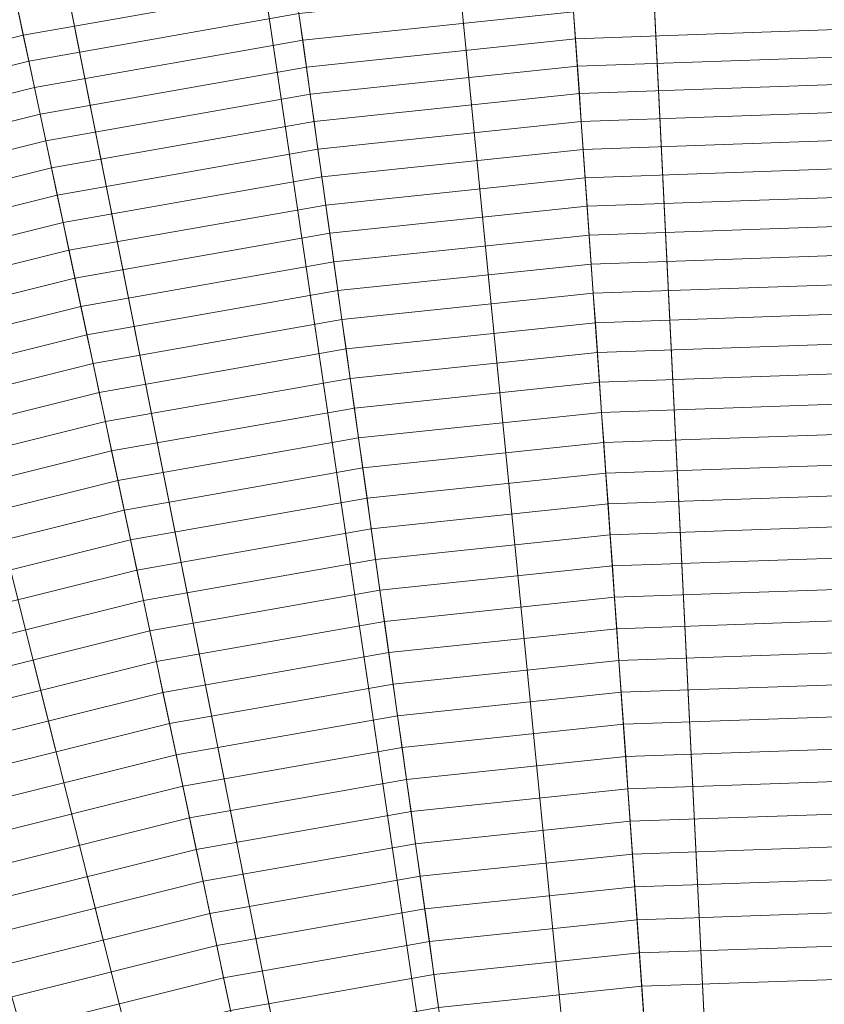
# Model space of a CAD drawing. Header units: centimetres. Extents: x -21.9 to 23.1, y -23 to 22.
# Tile 140 of 192: x -2.8 to 0.5, y 11.3 to 15.3. Entities that reach past the tile are written whole.
import ezdxf

# ---------------------------------------------------------------- set-up
doc = ezdxf.new("R2010")
doc.units = ezdxf.units.CM
doc.header["$LTSCALE"] = 2.54
doc.layers.add('Lucido design-1', color=7, linetype='Continuous')

# ---------------------------------------------------------------- blocks, each defined once
blk = doc.blocks.new('Gruppo-2-1')
at = {"color": 5, "linetype": 'Continuous', "lineweight": 9}
for points in [[(0.5828, 9.49, -949.2271), (-0.1148, 9.4656, -949.2271), (-0.9591, 21.5391, -949.2271), (0.5828, 21.593, -949.2271)], [(0.5828, 21.5801, -949.2271), (-0.5011, 21.5529, -949.2271), (0.0937, 9.4448, -949.2271), (0.5828, 9.4571, -949.2271)], [(-0.1148, 9.4656, -949.2271), (-0.809, 9.3927, -949.2271), (-2.4934, 21.3779, -949.2271), (-0.9591, 21.5391, -949.2271)], [(-0.5011, 21.5529, -949.2271), (-1.5824, 21.4729, -949.2271), (-0.3941, 9.4087, -949.2271), (0.0937, 9.4448, -949.2271)], [(-1.5824, 21.4729, -949.2271), (-2.6584, 21.3402, -949.2271), (-0.8797, 9.3488, -949.2271), (-0.3941, 9.4087, -949.2271)], [(-0.809, 9.3927, -949.2271), (-1.4964, 9.2715, -949.2271), (-4.0127, 21.11, -949.2271), (-2.4934, 21.3779, -949.2271)], [(-2.6584, 21.3402, -949.2271), (-3.7267, 21.155, -949.2271), (-1.3617, 9.2653, -949.2271), (-0.8797, 9.3488, -949.2271)], [(0.5828, 9.4571, -1010.9271), (0.0937, 9.4448, -1010.9271), (-0.4816, 21.1546, -1010.9271), (0.5828, 21.1812, -1010.9271)], [(-3.7267, 21.155, -949.2271), (-4.7846, 20.9179, -949.2271), (-1.839, 9.1583, -949.2271), (-1.3617, 9.2653, -949.2271)], [(0.0937, 9.4448, -1010.9271), (-0.3941, 9.4087, -1010.9271), (-1.5433, 21.076, -1010.9271), (-0.4816, 21.1546, -1010.9271)], [(-1.4964, 9.2715, -949.2271), (-2.1736, 9.1026, -949.2271), (-5.5096, 20.7367, -949.2271), (-4.0127, 21.11, -949.2271)], [(-0.3941, 9.4087, -1010.9271), (-0.8797, 9.3488, -1010.9271), (-2.5999, 20.9457, -1010.9271), (-1.5433, 21.076, -1010.9271)], [(-0.8797, 9.3488, -1010.9271), (-1.3617, 9.2653, -1010.9271), (-3.6489, 20.7638, -1010.9271), (-2.5999, 20.9457, -1010.9271)], [(-4.7846, 20.9179, -949.2271), (-5.8295, 20.6285, -949.2271), (-2.3105, 9.0277, -949.2271), (-1.839, 9.1583, -949.2271)], [(-2.1736, 9.1026, -949.2271), (-2.8374, 8.8869, -949.2271), (-6.9769, 20.26, -949.2271), (-5.5096, 20.7367, -949.2271)], [(-1.3617, 9.2653, -1010.9271), (-1.839, 9.1583, -1010.9271), (-4.6877, 20.531, -1010.9271), (-3.6489, 20.7638, -1010.9271)], [(-5.8295, 20.6285, -949.2271), (-6.8589, 20.2881, -949.2271), (-2.7749, 8.8741, -949.2271), (-2.3105, 9.0277, -949.2271)], [(-1.839, 9.1583, -1010.9271), (-2.3105, 9.0277, -1010.9271), (-5.7138, 20.2469, -1010.9271), (-4.6877, 20.531, -1010.9271)], [(-2.3105, 9.0277, -1010.9271), (-2.7749, 8.8741, -1010.9271), (-6.7246, 19.9126, -1010.9271), (-5.7138, 20.2469, -1010.9271)], [(-1.6666, 15.4951, -932.428), (-2.7776, 15.2992, -932.428), (-2.7554, 15.1947, -932.5261), (-1.6517, 15.3893, -932.5261)], [(-1.6517, 15.3893, -932.5261), (-2.7554, 15.1947, -932.5261), (-2.733, 15.0892, -932.623), (-1.6367, 15.2825, -932.623)], [(-0.5297, 15.3989, -932.623), (-1.6367, 15.2825, -932.623), (-1.6216, 15.1746, -932.7187), (-0.5221, 15.2902, -932.7187)], [(0.5828, 15.3288, -932.7187), (-0.5221, 15.2902, -932.7187), (-0.5144, 15.1805, -932.8132), (0.5828, 15.2188, -932.8132)], [(-2.7776, 15.2992, -932.428), (-3.8722, 15.0263, -932.428), (-3.8428, 14.9236, -932.5261), (-2.7554, 15.1947, -932.5261)], [(-1.6367, 15.2825, -932.623), (-2.733, 15.0892, -932.623), (-2.7103, 14.9827, -932.7187), (-1.6216, 15.1746, -932.7187)], [(-0.5221, 15.2902, -932.7187), (-1.6216, 15.1746, -932.7187), (-1.6063, 15.0657, -932.8132), (-0.5144, 15.1805, -932.8132)], [(-2.7554, 15.1947, -932.5261), (-3.8428, 14.9236, -932.5261), (-3.813, 14.8199, -932.623), (-2.733, 15.0892, -932.623)], [(0.5828, 15.2188, -932.8132), (-0.5144, 15.1805, -932.8132), (-0.5067, 15.0697, -932.9065), (0.5828, 15.1077, -932.9065)], [(-1.6216, 15.1746, -932.7187), (-2.7103, 14.9827, -932.7187), (-2.6874, 14.8751, -932.8132), (-1.6063, 15.0657, -932.8132)], [(-0.5144, 15.1805, -932.8132), (-1.6063, 15.0657, -932.8132), (-1.5908, 14.9558, -932.9065), (-0.5067, 15.0697, -932.9065)], [(0.5828, 15.1077, -932.9065), (-0.5067, 15.0697, -932.9065), (-0.4989, 14.9579, -932.9985), (0.5828, 14.9957, -932.9985)], [(-2.733, 15.0892, -932.623), (-3.813, 14.8199, -932.623), (-3.783, 14.7152, -932.7187), (-2.7103, 14.9827, -932.7187)], [(-1.6063, 15.0657, -932.8132), (-2.6874, 14.8751, -932.8132), (-2.6643, 14.7665, -932.9065), (-1.5908, 14.9558, -932.9065)], [(-0.5067, 15.0697, -932.9065), (-1.5908, 14.9558, -932.9065), (-1.5752, 14.8448, -932.9985), (-0.4989, 14.9579, -932.9985)], [(-2.7103, 14.9827, -932.7187), (-3.783, 14.7152, -932.7187), (-3.7527, 14.6095, -932.8132), (-2.6874, 14.8751, -932.8132)], [(0.5828, 14.9957, -932.9985), (-0.4989, 14.9579, -932.9985), (-0.491, 14.8451, -933.0893), (0.5828, 14.8826, -933.0893)], [(-1.5908, 14.9558, -932.9065), (-2.6643, 14.7665, -932.9065), (-2.6411, 14.6568, -932.9985), (-1.5752, 14.8448, -932.9985)], [(-0.4989, 14.9579, -932.9985), (-1.5752, 14.8448, -932.9985), (-1.5595, 14.7328, -933.0893), (-0.491, 14.8451, -933.0893)], [(-2.6874, 14.8751, -932.8132), (-3.7527, 14.6095, -932.8132), (-3.7221, 14.5027, -932.9065), (-2.6643, 14.7665, -932.9065)], [(0.5828, 14.8826, -933.0893), (-0.491, 14.8451, -933.0893), (-0.483, 14.7313, -933.1788), (0.5828, 14.7685, -933.1788)], [(-1.5752, 14.8448, -932.9985), (-2.6411, 14.6568, -932.9985), (-2.6175, 14.5462, -933.0893), (-1.5595, 14.7328, -933.0893)], [(-0.491, 14.8451, -933.0893), (-1.5595, 14.7328, -933.0893), (-1.5436, 14.6198, -933.1788), (-0.483, 14.7313, -933.1788)], [(-2.6643, 14.7665, -932.9065), (-3.7221, 14.5027, -932.9065), (-3.6912, 14.395, -932.9985), (-2.6411, 14.6568, -932.9985)], [(0.5828, 14.7685, -933.1788), (-0.483, 14.7313, -933.1788), (-0.475, 14.6165, -933.2671), (0.5828, 14.6535, -933.2671)], [(-1.5595, 14.7328, -933.0893), (-2.6175, 14.5462, -933.0893), (-2.5938, 14.4347, -933.1788), (-1.5436, 14.6198, -933.1788)], [(-0.483, 14.7313, -933.1788), (-1.5436, 14.6198, -933.1788), (-1.5276, 14.5059, -933.2671), (-0.475, 14.6165, -933.2671)], [(-2.6411, 14.6568, -932.9985), (-3.6912, 14.395, -932.9985), (-3.66, 14.2863, -933.0893), (-2.6175, 14.5462, -933.0893)], [(0.5828, 14.6535, -933.2671), (-0.475, 14.6165, -933.2671), (-0.4669, 14.5008, -933.3541), (0.5828, 14.5374, -933.3541)], [(-1.5436, 14.6198, -933.1788), (-2.5938, 14.4347, -933.1788), (-2.5699, 14.3221, -933.2671), (-1.5276, 14.5059, -933.2671)], [(-0.475, 14.6165, -933.2671), (-1.5276, 14.5059, -933.2671), (-1.5114, 14.391, -933.3541), (-0.4669, 14.5008, -933.3541)], [(-2.6175, 14.5462, -933.0893), (-3.66, 14.2863, -933.0893), (-3.6286, 14.1767, -933.1788), (-2.5938, 14.4347, -933.1788)], [(-1.5276, 14.5059, -933.2671), (-2.5699, 14.3221, -933.2671), (-2.5458, 14.2086, -933.3541), (-1.5114, 14.391, -933.3541)], [(0.5828, 14.5374, -933.3541), (-0.4669, 14.5008, -933.3541), (-0.4587, 14.3841, -933.4398), (0.5828, 14.4205, -933.4398)], [(-0.4669, 14.5008, -933.3541), (-1.5114, 14.391, -933.3541), (-1.4952, 14.2752, -933.4398), (-0.4587, 14.3841, -933.4398)], [(-2.5938, 14.4347, -933.1788), (-3.6286, 14.1767, -933.1788), (-3.5969, 14.0661, -933.2671), (-2.5699, 14.3221, -933.2671)], [(-1.5114, 14.391, -933.3541), (-2.5458, 14.2086, -933.3541), (-2.5215, 14.0942, -933.4398), (-1.4952, 14.2752, -933.4398)], [(-0.4587, 14.3841, -933.4398), (-1.4952, 14.2752, -933.4398), (-1.4787, 14.1584, -933.5242), (-0.4505, 14.2664, -933.5242)], [(0.5828, 14.4205, -933.4398), (-0.4587, 14.3841, -933.4398), (-0.4505, 14.2664, -933.5242), (0.5828, 14.3025, -933.5242)], [(-2.5699, 14.3221, -933.2671), (-3.5969, 14.0661, -933.2671), (-3.5649, 13.9545, -933.3541), (-2.5458, 14.2086, -933.3541)], [(-1.4952, 14.2752, -933.4398), (-2.5215, 14.0942, -933.4398), (-2.4969, 13.9788, -933.5242), (-1.4787, 14.1584, -933.5242)], [(-0.4505, 14.2664, -933.5242), (-1.4787, 14.1584, -933.5242), (-1.4622, 14.0407, -933.6073), (-0.4422, 14.1479, -933.6073)], [(0.5828, 14.3025, -933.5242), (-0.4505, 14.2664, -933.5242), (-0.4422, 14.1479, -933.6073), (0.5828, 14.1837, -933.6073)], [(-2.5458, 14.2086, -933.3541), (-3.5649, 13.9545, -933.3541), (-3.5326, 13.8421, -933.4398), (-2.5215, 14.0942, -933.4398)], [(0.5828, 14.1837, -933.6073), (-0.4422, 14.1479, -933.6073), (-0.4339, 14.0284, -933.689), (0.5828, 14.0639, -933.689)], [(-1.4787, 14.1584, -933.5242), (-2.4969, 13.9788, -933.5242), (-2.4722, 13.8626, -933.6073), (-1.4622, 14.0407, -933.6073)], [(-0.4422, 14.1479, -933.6073), (-1.4622, 14.0407, -933.6073), (-1.4455, 13.9221, -933.689), (-0.4339, 14.0284, -933.689)], [(-2.5215, 14.0942, -933.4398), (-3.5326, 13.8421, -933.4398), (-3.5001, 13.7287, -933.5242), (-2.4969, 13.9788, -933.5242)], [(0.5828, 14.0639, -933.689), (-0.4339, 14.0284, -933.689), (-0.4254, 13.908, -933.7694), (0.5828, 13.9432, -933.7694)], [(-1.4622, 14.0407, -933.6073), (-2.4722, 13.8626, -933.6073), (-2.4473, 13.7454, -933.689), (-1.4455, 13.9221, -933.689)], [(-0.4339, 14.0284, -933.689), (-1.4455, 13.9221, -933.689), (-1.4287, 13.8026, -933.7694), (-0.4254, 13.908, -933.7694)], [(-2.4969, 13.9788, -933.5242), (-3.5001, 13.7287, -933.5242), (-3.4674, 13.6145, -933.6073), (-2.4722, 13.8626, -933.6073)], [(-1.4455, 13.9221, -933.689), (-2.4473, 13.7454, -933.689), (-2.4222, 13.6274, -933.7694), (-1.4287, 13.8026, -933.7694)], [(-0.4254, 13.908, -933.7694), (-1.4287, 13.8026, -933.7694), (-1.4118, 13.6822, -933.8485), (-0.417, 13.7868, -933.8485)], [(0.5828, 13.9432, -933.7694), (-0.4254, 13.908, -933.7694), (-0.417, 13.7868, -933.8485), (0.5828, 13.8217, -933.8485)], [(-2.4722, 13.8626, -933.6073), (-3.4674, 13.6145, -933.6073), (-3.4343, 13.4993, -933.689), (-2.4473, 13.7454, -933.689)], [(-1.4287, 13.8026, -933.7694), (-2.4222, 13.6274, -933.7694), (-2.397, 13.5085, -933.8485), (-1.4118, 13.6822, -933.8485)], [(-0.417, 13.7868, -933.8485), (-1.4118, 13.6822, -933.8485), (-1.3948, 13.561, -933.9263), (-0.4084, 13.6646, -933.9263)], [(0.5828, 13.8217, -933.8485), (-0.417, 13.7868, -933.8485), (-0.4084, 13.6646, -933.9263), (0.5828, 13.6993, -933.9263)], [(-2.4473, 13.7454, -933.689), (-3.4343, 13.4993, -933.689), (-3.4011, 13.3833, -933.7694), (-2.4222, 13.6274, -933.7694)], [(-1.4118, 13.6822, -933.8485), (-2.397, 13.5085, -933.8485), (-2.3715, 13.3887, -933.9263), (-1.3948, 13.561, -933.9263)], [(-0.4084, 13.6646, -933.9263), (-1.3948, 13.561, -933.9263), (-1.3776, 13.4389, -934.0026), (-0.3998, 13.5417, -934.0026)], [(0.5828, 13.6993, -933.9263), (-0.4084, 13.6646, -933.9263), (-0.3998, 13.5417, -934.0026), (0.5828, 13.576, -934.0026)], [(-2.4222, 13.6274, -933.7694), (-3.4011, 13.3833, -933.7694), (-3.3676, 13.2665, -933.8485), (-2.397, 13.5085, -933.8485)], [(-1.3948, 13.561, -933.9263), (-2.3715, 13.3887, -933.9263), (-2.3459, 13.2682, -934.0026), (-1.3776, 13.4389, -934.0026)], [(0.5828, 13.576, -934.0026), (-0.3998, 13.5417, -934.0026), (-0.3912, 13.4179, -934.0776), (0.5828, 13.4519, -934.0776)], [(-2.397, 13.5085, -933.8485), (-3.3676, 13.2665, -933.8485), (-3.3338, 13.1488, -933.9263), (-2.3715, 13.3887, -933.9263)], [(-0.3998, 13.5417, -934.0026), (-1.3776, 13.4389, -934.0026), (-1.3604, 13.316, -934.0776), (-0.3912, 13.4179, -934.0776)], [(-1.3776, 13.4389, -934.0026), (-2.3459, 13.2682, -934.0026), (-2.3201, 13.1468, -934.0776), (-1.3604, 13.316, -934.0776)], [(0.5828, 13.4519, -934.0776), (-0.3912, 13.4179, -934.0776), (-0.3825, 13.2932, -934.1512), (0.5828, 13.3269, -934.1512)], [(-2.3715, 13.3887, -933.9263), (-3.3338, 13.1488, -933.9263), (-3.2999, 13.0303, -934.0026), (-2.3459, 13.2682, -934.0026)], [(-0.3912, 13.4179, -934.0776), (-1.3604, 13.316, -934.0776), (-1.343, 13.1923, -934.1512), (-0.3825, 13.2932, -934.1512)], [(-1.3604, 13.316, -934.0776), (-2.3201, 13.1468, -934.0776), (-2.2941, 13.0246, -934.1512), (-1.343, 13.1923, -934.1512)], [(0.5828, 13.3269, -934.1512), (-0.3825, 13.2932, -934.1512), (-0.3737, 13.1678, -934.2235), (0.5828, 13.2012, -934.2235)], [(-2.3459, 13.2682, -934.0026), (-3.2999, 13.0303, -934.0026), (-3.2656, 12.911, -934.0776), (-2.3201, 13.1468, -934.0776)], [(-0.3825, 13.2932, -934.1512), (-1.343, 13.1923, -934.1512), (-1.3255, 13.0678, -934.2235), (-0.3737, 13.1678, -934.2235)], [(-1.343, 13.1923, -934.1512), (-2.2941, 13.0246, -934.1512), (-2.268, 12.9016, -934.2235), (-1.3255, 13.0678, -934.2235)], [(0.5828, 13.2012, -934.2235), (-0.3737, 13.1678, -934.2235), (-0.3649, 13.0416, -934.2943), (0.5828, 13.0747, -934.2943)], [(-2.3201, 13.1468, -934.0776), (-3.2656, 12.911, -934.0776), (-3.2312, 12.7909, -934.1512), (-2.2941, 13.0246, -934.1512)], [(-0.3737, 13.1678, -934.2235), (-1.3255, 13.0678, -934.2235), (-1.3079, 12.9424, -934.2943), (-0.3649, 13.0416, -934.2943)], [(-1.3255, 13.0678, -934.2235), (-2.268, 12.9016, -934.2235), (-2.2416, 12.7778, -934.2943), (-1.3079, 12.9424, -934.2943)], [(0.5828, 13.0747, -934.2943), (-0.3649, 13.0416, -934.2943), (-0.356, 12.9146, -934.3637), (0.5828, 12.9473, -934.3637)], [(-2.2941, 13.0246, -934.1512), (-3.2312, 12.7909, -934.1512), (-3.1966, 12.67, -934.2235), (-2.268, 12.9016, -934.2235)], [(-0.3649, 13.0416, -934.2943), (-1.3079, 12.9424, -934.2943), (-1.2901, 12.8164, -934.3637), (-0.356, 12.9146, -934.3637)], [(0.5828, 12.9473, -934.3637), (-0.356, 12.9146, -934.3637), (-0.347, 12.7868, -934.4318), (0.5828, 12.8193, -934.4318)], [(-1.3079, 12.9424, -934.2943), (-2.2416, 12.7778, -934.2943), (-2.2152, 12.6533, -934.3637), (-1.2901, 12.8164, -934.3637)], [(-0.356, 12.9146, -934.3637), (-1.2901, 12.8164, -934.3637), (-1.2723, 12.6895, -934.4318), (-0.347, 12.7868, -934.4318)], [(-2.268, 12.9016, -934.2235), (-3.1966, 12.67, -934.2235), (-3.1617, 12.5484, -934.2943), (-2.2416, 12.7778, -934.2943)], [(-1.2901, 12.8164, -934.3637), (-2.2152, 12.6533, -934.3637), (-2.1885, 12.528, -934.4318), (-1.2723, 12.6895, -934.4318)], [(-0.347, 12.7868, -934.4318), (-1.2723, 12.6895, -934.4318), (-1.2544, 12.562, -934.4984), (-0.3381, 12.6583, -934.4984)], [(0.5828, 12.8193, -934.4318), (-0.347, 12.7868, -934.4318), (-0.3381, 12.6583, -934.4984), (0.5828, 12.6904, -934.4984)], [(-2.2416, 12.7778, -934.2943), (-3.1617, 12.5484, -934.2943), (-3.1266, 12.426, -934.3637), (-2.2152, 12.6533, -934.3637)], [(-1.2723, 12.6895, -934.4318), (-2.1885, 12.528, -934.4318), (-2.1618, 12.402, -934.4984), (-1.2544, 12.562, -934.4984)], [(0.5828, 12.6904, -934.4984), (-0.3381, 12.6583, -934.4984), (-0.329, 12.529, -934.5635), (0.5828, 12.5609, -934.5635)], [(-2.2152, 12.6533, -934.3637), (-3.1266, 12.426, -934.3637), (-3.0913, 12.3029, -934.4318), (-2.1885, 12.528, -934.4318)], [(-0.3381, 12.6583, -934.4984), (-1.2544, 12.562, -934.4984), (-1.2364, 12.4337, -934.5635), (-0.329, 12.529, -934.5635)], [(-1.2544, 12.562, -934.4984), (-2.1618, 12.402, -934.4984), (-2.1348, 12.2753, -934.5635), (-1.2364, 12.4337, -934.5635)], [(0.5828, 12.5609, -934.5635), (-0.329, 12.529, -934.5635), (-0.3199, 12.3991, -934.6272), (0.5828, 12.4306, -934.6272)], [(-2.1885, 12.528, -934.4318), (-3.0913, 12.3029, -934.4318), (-3.0558, 12.1791, -934.4984), (-2.1618, 12.402, -934.4984)], [(-0.329, 12.529, -934.5635), (-1.2364, 12.4337, -934.5635), (-1.2182, 12.3047, -934.6272), (-0.3199, 12.3991, -934.6272)], [(-1.2364, 12.4337, -934.5635), (-2.1348, 12.2753, -934.5635), (-2.1077, 12.1478, -934.6272), (-1.2182, 12.3047, -934.6272)], [(0.5828, 12.4306, -934.6272), (-0.3199, 12.3991, -934.6272), (-0.3108, 12.2685, -934.6895), (0.5828, 12.2997, -934.6895)], [(-2.1618, 12.402, -934.4984), (-3.0558, 12.1791, -934.4984), (-3.0201, 12.0545, -934.5635), (-2.1348, 12.2753, -934.5635)], [(-0.3199, 12.3991, -934.6272), (-1.2182, 12.3047, -934.6272), (-1.2, 12.175, -934.6895), (-0.3108, 12.2685, -934.6895)], [(-2.1348, 12.2753, -934.5635), (-3.0201, 12.0545, -934.5635), (-2.9842, 11.9293, -934.6272), (-2.1077, 12.1478, -934.6272)], [(-1.2182, 12.3047, -934.6272), (-2.1077, 12.1478, -934.6272), (-2.0805, 12.0197, -934.6895), (-1.2, 12.175, -934.6895)], [(-0.3108, 12.2685, -934.6895), (-1.2, 12.175, -934.6895), (-1.1817, 12.0446, -934.7503), (-0.3016, 12.1371, -934.7503)], [(0.5828, 12.2997, -934.6895), (-0.3108, 12.2685, -934.6895), (-0.3016, 12.1371, -934.7503), (0.5828, 12.168, -934.7503)], [(-2.1077, 12.1478, -934.6272), (-2.9842, 11.9293, -934.6272), (-2.9481, 11.8034, -934.6895), (-2.0805, 12.0197, -934.6895)], [(-1.2, 12.175, -934.6895), (-2.0805, 12.0197, -934.6895), (-2.0531, 11.891, -934.7503), (-1.1817, 12.0446, -934.7503)], [(0.5828, 12.168, -934.7503), (-0.3016, 12.1371, -934.7503), (-0.2924, 12.0051, -934.8097), (0.5828, 12.0357, -934.8097)], [(-0.3016, 12.1371, -934.7503), (-1.1817, 12.0446, -934.7503), (-1.1633, 11.9136, -934.8097), (-0.2924, 12.0051, -934.8097)], [(-1.1817, 12.0446, -934.7503), (-2.0531, 11.891, -934.7503), (-2.0256, 11.7616, -934.8097), (-1.1633, 11.9136, -934.8097)], [(0.5828, 12.0357, -934.8097), (-0.2924, 12.0051, -934.8097), (-0.2831, 11.8725, -934.8676), (0.5828, 11.9027, -934.8676)], [(-2.0805, 12.0197, -934.6895), (-2.9481, 11.8034, -934.6895), (-2.9118, 11.6769, -934.7503), (-2.0531, 11.891, -934.7503)], [(-0.2924, 12.0051, -934.8097), (-1.1633, 11.9136, -934.8097), (-1.1448, 11.7819, -934.8676), (-0.2831, 11.8725, -934.8676)], [(-1.1633, 11.9136, -934.8097), (-2.0256, 11.7616, -934.8097), (-1.998, 11.6315, -934.8676), (-1.1448, 11.7819, -934.8676)], [(-2.0531, 11.891, -934.7503), (-2.9118, 11.6769, -934.7503), (-2.8753, 11.5497, -934.8097), (-2.0256, 11.7616, -934.8097)], [(-0.2831, 11.8725, -934.8676), (-1.1448, 11.7819, -934.8676), (-1.1262, 11.6497, -934.924), (-0.2738, 11.7392, -934.924)], [(0.5828, 11.9027, -934.8676), (-0.2831, 11.8725, -934.8676), (-0.2738, 11.7392, -934.924), (0.5828, 11.7692, -934.924)], [(-2.0256, 11.7616, -934.8097), (-2.8753, 11.5497, -934.8097), (-2.8387, 11.4219, -934.8676), (-1.998, 11.6315, -934.8676)], [(-1.1448, 11.7819, -934.8676), (-1.998, 11.6315, -934.8676), (-1.9702, 11.5008, -934.924), (-1.1262, 11.6497, -934.924)], [(0.5828, 11.7692, -934.924), (-0.2738, 11.7392, -934.924), (-0.2644, 11.6054, -934.9789), (0.5828, 11.6349, -934.9789)], [(-0.2738, 11.7392, -934.924), (-1.1262, 11.6497, -934.924), (-1.1075, 11.5168, -934.9789), (-0.2644, 11.6054, -934.9789)], [(-1.998, 11.6315, -934.8676), (-2.8387, 11.4219, -934.8676), (-2.8018, 11.2935, -934.924), (-1.9702, 11.5008, -934.924)], [(-1.1262, 11.6497, -934.924), (-1.9702, 11.5008, -934.924), (-1.9423, 11.3695, -934.9789), (-1.1075, 11.5168, -934.9789)], [(0.5828, 11.6349, -934.9789), (-0.2644, 11.6054, -934.9789), (-0.255, 11.4709, -935.0324), (0.5828, 11.5001, -935.0324)], [(-0.2644, 11.6054, -934.9789), (-1.1075, 11.5168, -934.9789), (-1.0887, 11.3833, -935.0324), (-0.255, 11.4709, -935.0324)], [(-1.1075, 11.5168, -934.9789), (-1.9423, 11.3695, -934.9789), (-1.9143, 11.2377, -935.0324), (-1.0887, 11.3833, -935.0324)], [(-1.9702, 11.5008, -934.924), (-2.8018, 11.2935, -934.924), (-2.7648, 11.1645, -934.9789), (-1.9423, 11.3695, -934.9789)], [(-0.255, 11.4709, -935.0324), (-1.0887, 11.3833, -935.0324), (-1.0699, 11.2492, -935.0843), (-0.2456, 11.3358, -935.0843)], [(0.5828, 11.5001, -935.0324), (-0.255, 11.4709, -935.0324), (-0.2456, 11.3358, -935.0843), (0.5828, 11.3647, -935.0843)], [(-1.9423, 11.3695, -934.9789), (-2.7648, 11.1645, -934.9789), (-2.7277, 11.0349, -935.0324), (-1.9143, 11.2377, -935.0324)], [(-1.0887, 11.3833, -935.0324), (-1.9143, 11.2377, -935.0324), (-1.8861, 11.1053, -935.0843), (-1.0699, 11.2492, -935.0843)], [(0.5828, 11.3647, -935.0843), (-0.2456, 11.3358, -935.0843), (-0.2361, 11.2002, -935.1347), (0.5828, 11.2288, -935.1347)], [(-0.2456, 11.3358, -935.0843), (-1.0699, 11.2492, -935.0843), (-1.051, 11.1145, -935.1347), (-0.2361, 11.2002, -935.1347)], [(-2.8018, 11.2935, -934.924), (-3.617, 11.0286, -934.924), (-3.5711, 10.9025, -934.9789), (-2.7648, 11.1645, -934.9789)]]:
    blk.add_3dface(points, dxfattribs=at)

msp = doc.modelspace()

# ---------------------------------------------------------------- block references
at = {"layer": 'Lucido design-1', "color": 5, "true_color": 0x0000ff}
msp.add_blockref('Gruppo-2-1', (0, 0), dxfattribs=at)

doc.saveas('drawing.dxf')
